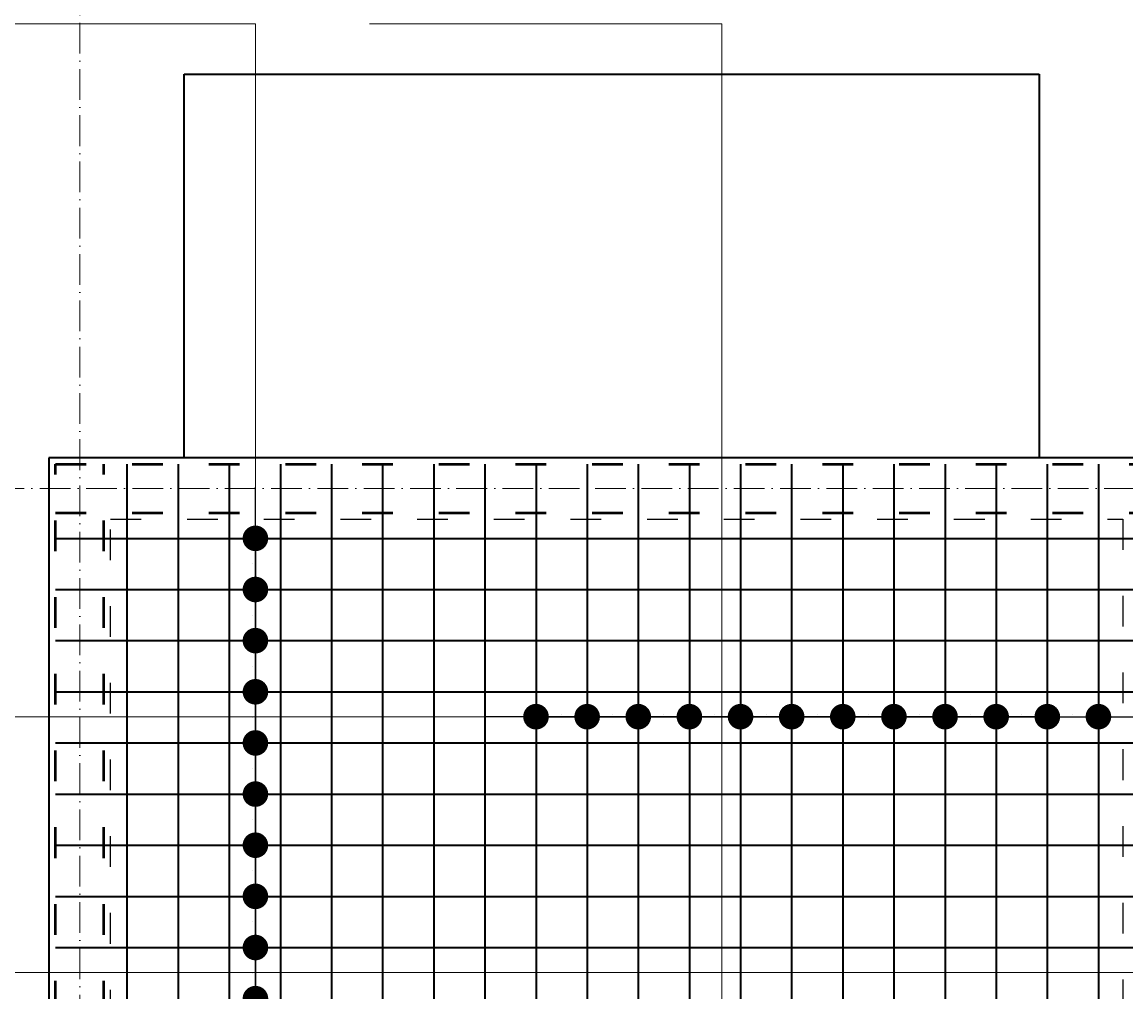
# Model space of a CAD drawing. Header units: millimetres. Extents: x 295948 to 312016, y 6878 to 18016.
# Tile 184 of 252: x 306628 to 307060, y 15082 to 15462. Entities that reach past the tile are written whole.
import ezdxf

# ---------------------------------------------------------------- set-up
doc = ezdxf.new("R2010")
doc.units = ezdxf.units.MM
doc.linetypes.add('ACAD_ISO03W100', pattern=[30, 12, -18])
doc.linetypes.add('ACAD_ISO10W100', pattern=[18, 12, -3, 0, -3])
for name, color, linetype, lineweight in [('konstrukcja', 3, 'Continuous', 35), ('konstrukcja wymiary', 1, 'Continuous', 13), ('osie', 5, 'ACAD_ISO10W100', 13), ('zbrojenie', 4, 'Continuous', 50), ('zbrojenie płyty', 141, 'Continuous', 35)]:
    doc.layers.add(name, color=color, linetype=linetype, lineweight=lineweight)
doc.layers.add('przerywane', color=6, linetype='ACAD_ISO03W100')
doc.styles.add('KONSTRUKCJA', font='romand.shx', dxfattribs={"oblique": 10})
doc.styles.get("Standard").update_dxf_attribs({"font": 'romand.shx', "oblique": 10})
doc.dimstyles.new('150', dxfattribs={"dimtxt": 10, "dimasz": 7, "dimexe": 1.25, "dimexo": 0.625, "dimgap": 3, "dimtad": 1, "dimdec": 0, "dimrnd": 0.5, "dimtxsty": 'KONSTRUKCJA', "dimblk": 'ARCHTICK', "dimcen": 2.5, "dimadec": 0, "dimazin": 0, "dimtfac": 1, "dimtdec": 0, "dimtix": 1, "dimtmove": 0, "dimatfit": 3, "dimfxl": 4, "dimfxlon": 1, "dimarcsym": 0})
doc.dimstyles.new('kropki', dxfattribs={"dimtxt": 0.001, "dimasz": 10, "dimexe": 1.25, "dimexo": 0.625, "dimgap": 1, "dimtad": 1, "dimtxsty": 'Standard', "dimblk": 'DOT', "dimcen": 2.5, "dimadec": 0, "dimazin": 0, "dimtfac": 1, "dimtmove": 0, "dimatfit": 3, "dimfxl": 1, "dimfxlon": 1, "dimarcsym": 0})

# ---------------------------------------------------------------- blocks, each defined once
blk = doc.blocks.new('_ArchTick')
at = {"color": 0, "linetype": 'ByBlock', "lineweight": 13, "const_width": 0.15}
blk.add_lwpolyline([(-0.5, -0.5), (0.5, 0.5)], dxfattribs=at)
blk = doc.blocks.new('*D889')
at = {"layer": 'Defpoints', "color": 0, "transparency": 16777216}
for p in [(306638.44, 15279.22), (306518.44, 14699.22), (306638.44, 14699.22)]:
    blk.add_point(p, dxfattribs=at)
at = {"layer": 'konstrukcja wymiary', "color": 0, "lineweight": -2, "transparency": 16777216}
for p, q in [((306522.44, 15279.22), (306517.19, 15279.22)), ((306518.44, 15279.22), (306518.44, 14699.22)), ((306522.44, 14699.22), (306517.19, 14699.22))]:
    blk.add_line(p, q, dxfattribs=at)
at = {"layer": 'konstrukcja wymiary', "color": 0, "lineweight": -2, "transparency": 16777216, "xscale": 7, "yscale": 7, "zscale": 7}
for p, rotation in [((306518.44, 15279.22), 90), ((306518.44, 14699.22), 270)]:
    blk.add_blockref('_ArchTick', p, dxfattribs=dict(at, rotation=rotation))
at = {"layer": 'konstrukcja wymiary', "color": 0, "transparency": 16777216, "insert": (306510.44, 14989.22), "char_height": 10, "attachment_point": 5, "rotation": 90, "style": 'KONSTRUKCJA'}
blk.add_mtext('580', dxfattribs=at)
blk = doc.blocks.new('*D892')
at = {"layer": 'Defpoints', "color": 0, "transparency": 16777216}
for p in [(306488.44, 15291.22), (306638.44, 15291.22), (306638.44, 14052.22)]:
    blk.add_point(p, dxfattribs=at)
at = {"layer": 'konstrukcja wymiary', "color": 0, "lineweight": -2, "transparency": 16777216}
for p, q in [((306492.44, 15291.22), (306487.19, 15291.22)), ((306488.44, 14052.22), (306488.44, 15291.22)), ((306492.44, 14052.22), (306487.19, 14052.22))]:
    blk.add_line(p, q, dxfattribs=at)
at = {"layer": 'konstrukcja wymiary', "color": 0, "lineweight": -2, "transparency": 16777216, "xscale": 7, "yscale": 7, "zscale": 7}
for p, rotation in [((306488.44, 15291.22), 90), ((306488.44, 14052.22), 270)]:
    blk.add_blockref('_ArchTick', p, dxfattribs=dict(at, rotation=rotation))
at = {"layer": 'konstrukcja wymiary', "color": 0, "transparency": 16777216, "insert": (306480.44, 14671.72), "char_height": 10, "attachment_point": 5, "rotation": 90, "style": 'KONSTRUKCJA'}
blk.add_mtext('1239', dxfattribs=at)
blk = doc.blocks.new('*D893')
at = {"layer": 'Defpoints', "color": 0, "transparency": 16777216}
for p in [(306662.44, 15501.22), (306638.44, 15291.22), (306662.44, 14353.22)]:
    blk.add_point(p, dxfattribs=at)
at = {"layer": 'konstrukcja wymiary', "color": 0, "lineweight": -2, "transparency": 16777216}
for p, q in [((306638.44, 15497.22), (306638.44, 15502.47)), ((306638.44, 15501.22), (306662.44, 15501.22)), ((306662.44, 15497.22), (306662.44, 15502.47))]:
    blk.add_line(p, q, dxfattribs=at)
at = {"layer": 'konstrukcja wymiary', "color": 0, "lineweight": -2, "transparency": 16777216, "xscale": 7, "yscale": 7, "zscale": 7, "rotation": 180}
blk.add_blockref('_ArchTick', (306638.44, 15501.22), dxfattribs=at)
at = {"layer": 'konstrukcja wymiary', "color": 0, "lineweight": -2, "transparency": 16777216, "xscale": 7, "yscale": 7, "zscale": 7}
blk.add_blockref('_ArchTick', (306662.44, 15501.22), dxfattribs=at)
at = {"layer": 'konstrukcja wymiary', "color": 0, "transparency": 16777216, "insert": (306650.44, 15509.22), "char_height": 10, "attachment_point": 5, "style": 'KONSTRUKCJA'}
blk.add_mtext('24', dxfattribs=at)
blk = doc.blocks.new('*D894')
at = {"layer": 'Defpoints', "color": 0, "transparency": 16777216}
for p in [(306826.44, 15501.22), (306826.44, 14393.22), (306662.44, 14353.22)]:
    blk.add_point(p, dxfattribs=at)
at = {"layer": 'konstrukcja wymiary', "color": 0, "lineweight": -2, "transparency": 16777216}
for p, q in [((306662.44, 15497.22), (306662.44, 15502.47)), ((306662.44, 15501.22), (306826.44, 15501.22)), ((306826.44, 15497.22), (306826.44, 15502.47))]:
    blk.add_line(p, q, dxfattribs=at)
at = {"layer": 'konstrukcja wymiary', "color": 0, "lineweight": -2, "transparency": 16777216, "xscale": 7, "yscale": 7, "zscale": 7, "rotation": 180}
blk.add_blockref('_ArchTick', (306662.44, 15501.22), dxfattribs=at)
at = {"layer": 'konstrukcja wymiary', "color": 0, "lineweight": -2, "transparency": 16777216, "xscale": 7, "yscale": 7, "zscale": 7}
blk.add_blockref('_ArchTick', (306826.44, 15501.22), dxfattribs=at)
at = {"layer": 'konstrukcja wymiary', "color": 0, "transparency": 16777216, "insert": (306744.44, 15509.22), "char_height": 10, "attachment_point": 5, "style": 'KONSTRUKCJA'}
blk.add_mtext('164', dxfattribs=at)
blk = doc.blocks.new('*D895')
at = {"layer": 'Defpoints', "color": 0, "transparency": 16777216}
for p in [(307282.44, 15501.22), (307282.44, 14520.22), (306826.44, 14393.22)]:
    blk.add_point(p, dxfattribs=at)
at = {"layer": 'konstrukcja wymiary', "color": 0, "lineweight": -2, "transparency": 16777216}
for p, q in [((306826.44, 15497.22), (306826.44, 15502.47)), ((306826.44, 15501.22), (307282.44, 15501.22)), ((307282.44, 15497.22), (307282.44, 15502.47))]:
    blk.add_line(p, q, dxfattribs=at)
at = {"layer": 'konstrukcja wymiary', "color": 0, "lineweight": -2, "transparency": 16777216, "xscale": 7, "yscale": 7, "zscale": 7, "rotation": 180}
blk.add_blockref('_ArchTick', (306826.44, 15501.22), dxfattribs=at)
at = {"layer": 'konstrukcja wymiary', "color": 0, "lineweight": -2, "transparency": 16777216, "xscale": 7, "yscale": 7, "zscale": 7}
blk.add_blockref('_ArchTick', (307282.44, 15501.22), dxfattribs=at)
at = {"layer": 'konstrukcja wymiary', "color": 0, "transparency": 16777216, "insert": (307054.44, 15509.22), "char_height": 10, "attachment_point": 5, "style": 'KONSTRUKCJA'}
blk.add_mtext('456', dxfattribs=at)
blk = doc.blocks.new('*D881')
at = {"layer": 'Defpoints', "color": 0, "transparency": 16777216}
for p in [(306650.44, 15531.22), (306650.44, 15291.22), (307070.44, 15291.22)]:
    blk.add_point(p, dxfattribs=at)
at = {"layer": 'konstrukcja wymiary', "color": 0, "lineweight": -2, "transparency": 16777216}
for p, q in [((306650.44, 15527.22), (306650.44, 15532.47)), ((307070.44, 15531.22), (306650.44, 15531.22)), ((307070.44, 15527.22), (307070.44, 15532.47))]:
    blk.add_line(p, q, dxfattribs=at)
at = {"layer": 'konstrukcja wymiary', "color": 0, "lineweight": -2, "transparency": 16777216, "xscale": 7, "yscale": 7, "zscale": 7, "rotation": 180}
blk.add_blockref('_ArchTick', (306650.44, 15531.22), dxfattribs=at)
at = {"layer": 'konstrukcja wymiary', "color": 0, "lineweight": -2, "transparency": 16777216, "xscale": 7, "yscale": 7, "zscale": 7}
blk.add_blockref('_ArchTick', (307070.44, 15531.22), dxfattribs=at)
at = {"layer": 'konstrukcja wymiary', "color": 0, "transparency": 16777216, "insert": (306860.44, 15539.22), "char_height": 10, "attachment_point": 5, "style": 'KONSTRUKCJA'}
blk.add_mtext('420', dxfattribs=at)
blk = doc.blocks.new('*D882')
at = {"layer": 'Defpoints', "color": 0, "transparency": 16777216}
for p in [(308422.44, 15561.22), (306638.44, 15291.22), (308422.44, 15291.22)]:
    blk.add_point(p, dxfattribs=at)
at = {"layer": 'konstrukcja wymiary', "color": 0, "lineweight": -2, "transparency": 16777216}
for p, q in [((306638.44, 15557.22), (306638.44, 15562.47)), ((308422.44, 15557.22), (308422.44, 15562.47)), ((306638.44, 15561.22), (308422.44, 15561.22))]:
    blk.add_line(p, q, dxfattribs=at)
at = {"layer": 'konstrukcja wymiary', "color": 0, "lineweight": -2, "transparency": 16777216, "xscale": 7, "yscale": 7, "zscale": 7, "rotation": 180}
blk.add_blockref('_ArchTick', (306638.44, 15561.22), dxfattribs=at)
at = {"layer": 'konstrukcja wymiary', "color": 0, "lineweight": -2, "transparency": 16777216, "xscale": 7, "yscale": 7, "zscale": 7}
blk.add_blockref('_ArchTick', (308422.44, 15561.22), dxfattribs=at)
at = {"layer": 'konstrukcja wymiary', "color": 0, "transparency": 16777216, "insert": (307530.44, 15569.22), "char_height": 10, "attachment_point": 5, "style": 'KONSTRUKCJA'}
blk.add_mtext('1784', dxfattribs=at)
blk = doc.blocks.new('_Dot')
at = {"color": 0, "linetype": 'ByBlock', "lineweight": -2}
blk.add_line((-0.5, 0), (-1, 0), dxfattribs=at)
at = {"color": 0, "linetype": 'ByBlock', "const_width": 0.5}
blk.add_lwpolyline([(-0.25, 0, 1), (0.25, 0, 1)], format="xyb", close=True, dxfattribs=at)
blk = doc.blocks.new('*D935')
at = {"layer": 'Defpoints', "color": 0, "transparency": 16777216}
for p in [(306708.94, 15259.72), (306708.94, 15239.72), (306719.19, 15239.72)]:
    blk.add_point(p, dxfattribs=at)
at = {"layer": 'konstrukcja wymiary', "color": 0, "lineweight": -2, "transparency": 16777216}
for p, q in [((306719.19, 15269.72), (306719.19, 15279.72)), ((306718.19, 15259.72), (306720.44, 15259.72)), ((306719.19, 15259.72), (306719.19, 15239.72)), ((306718.19, 15239.72), (306720.44, 15239.72)), ((306719.19, 15229.72), (306719.19, 15219.72))]:
    blk.add_line(p, q, dxfattribs=at)
at = {"layer": 'konstrukcja wymiary', "color": 0, "lineweight": -2, "transparency": 16777216, "xscale": 10, "yscale": 10, "zscale": 10}
for p, rotation in [((306719.19, 15259.72), 270), ((306719.19, 15239.72), 90)]:
    blk.add_blockref('_Dot', p, dxfattribs=dict(at, rotation=rotation))
at = {"layer": 'konstrukcja wymiary', "color": 0, "transparency": 16777216, "insert": (306718.19, 15249.72), "char_height": 0.001, "attachment_point": 5, "rotation": 90}
blk.add_mtext('20', dxfattribs=at)
blk = doc.blocks.new('*D956')
at = {"layer": 'Defpoints', "color": 0, "transparency": 16777216}
for p in [(306708.94, 15239.72), (306708.94, 15219.72), (306719.19, 15219.72)]:
    blk.add_point(p, dxfattribs=at)
at = {"layer": 'konstrukcja wymiary', "color": 0, "lineweight": -2, "transparency": 16777216}
for p, q in [((306719.19, 15249.72), (306719.19, 15259.72)), ((306718.19, 15239.72), (306720.44, 15239.72)), ((306719.19, 15239.72), (306719.19, 15219.72)), ((306718.19, 15219.72), (306720.44, 15219.72)), ((306719.19, 15209.72), (306719.19, 15199.72))]:
    blk.add_line(p, q, dxfattribs=at)
at = {"layer": 'konstrukcja wymiary', "color": 0, "lineweight": -2, "transparency": 16777216, "xscale": 10, "yscale": 10, "zscale": 10}
for p, rotation in [((306719.19, 15239.72), 270), ((306719.19, 15219.72), 90)]:
    blk.add_blockref('_Dot', p, dxfattribs=dict(at, rotation=rotation))
at = {"layer": 'konstrukcja wymiary', "color": 0, "transparency": 16777216, "insert": (306718.19, 15229.72), "char_height": 0.001, "attachment_point": 5, "rotation": 90}
blk.add_mtext('20', dxfattribs=at)
blk = doc.blocks.new('*D957')
at = {"layer": 'Defpoints', "color": 0, "transparency": 16777216}
for p in [(306708.94, 15219.72), (306708.94, 15199.72), (306719.19, 15199.72)]:
    blk.add_point(p, dxfattribs=at)
at = {"layer": 'konstrukcja wymiary', "color": 0, "lineweight": -2, "transparency": 16777216}
for p, q in [((306719.19, 15229.72), (306719.19, 15239.72)), ((306718.19, 15219.72), (306720.44, 15219.72)), ((306719.19, 15219.72), (306719.19, 15199.72)), ((306718.19, 15199.72), (306720.44, 15199.72)), ((306719.19, 15189.72), (306719.19, 15179.72))]:
    blk.add_line(p, q, dxfattribs=at)
at = {"layer": 'konstrukcja wymiary', "color": 0, "lineweight": -2, "transparency": 16777216, "xscale": 10, "yscale": 10, "zscale": 10}
for p, rotation in [((306719.19, 15219.72), 270), ((306719.19, 15199.72), 90)]:
    blk.add_blockref('_Dot', p, dxfattribs=dict(at, rotation=rotation))
at = {"layer": 'konstrukcja wymiary', "color": 0, "transparency": 16777216, "insert": (306718.19, 15209.72), "char_height": 0.001, "attachment_point": 5, "rotation": 90}
blk.add_mtext('20', dxfattribs=at)
blk = doc.blocks.new('*D958')
at = {"layer": 'Defpoints', "color": 0, "transparency": 16777216}
for p in [(306708.94, 15199.72), (306708.94, 15179.72), (306719.19, 15179.72)]:
    blk.add_point(p, dxfattribs=at)
at = {"layer": 'konstrukcja wymiary', "color": 0, "lineweight": -2, "transparency": 16777216}
for p, q in [((306719.19, 15209.72), (306719.19, 15219.72)), ((306718.19, 15199.72), (306720.44, 15199.72)), ((306719.19, 15199.72), (306719.19, 15179.72)), ((306718.19, 15179.72), (306720.44, 15179.72)), ((306719.19, 15169.72), (306719.19, 15159.72))]:
    blk.add_line(p, q, dxfattribs=at)
at = {"layer": 'konstrukcja wymiary', "color": 0, "lineweight": -2, "transparency": 16777216, "xscale": 10, "yscale": 10, "zscale": 10}
for p, rotation in [((306719.19, 15199.72), 270), ((306719.19, 15179.72), 90)]:
    blk.add_blockref('_Dot', p, dxfattribs=dict(at, rotation=rotation))
at = {"layer": 'konstrukcja wymiary', "color": 0, "transparency": 16777216, "insert": (306718.19, 15189.72), "char_height": 0.001, "attachment_point": 5, "rotation": 90}
blk.add_mtext('20', dxfattribs=at)
blk = doc.blocks.new('*D959')
at = {"layer": 'Defpoints', "color": 0, "transparency": 16777216}
for p in [(306708.94, 15179.72), (306708.94, 15159.72), (306719.19, 15159.72)]:
    blk.add_point(p, dxfattribs=at)
at = {"layer": 'konstrukcja wymiary', "color": 0, "lineweight": -2, "transparency": 16777216}
for p, q in [((306719.19, 15189.72), (306719.19, 15199.72)), ((306718.19, 15179.72), (306720.44, 15179.72)), ((306719.19, 15179.72), (306719.19, 15159.72)), ((306718.19, 15159.72), (306720.44, 15159.72)), ((306719.19, 15149.72), (306719.19, 15139.72))]:
    blk.add_line(p, q, dxfattribs=at)
at = {"layer": 'konstrukcja wymiary', "color": 0, "lineweight": -2, "transparency": 16777216, "xscale": 10, "yscale": 10, "zscale": 10}
for p, rotation in [((306719.19, 15179.72), 270), ((306719.19, 15159.72), 90)]:
    blk.add_blockref('_Dot', p, dxfattribs=dict(at, rotation=rotation))
at = {"layer": 'konstrukcja wymiary', "color": 0, "transparency": 16777216, "insert": (306718.19, 15169.72), "char_height": 0.001, "attachment_point": 5, "rotation": 90}
blk.add_mtext('20', dxfattribs=at)
blk = doc.blocks.new('*D960')
at = {"layer": 'Defpoints', "color": 0, "transparency": 16777216}
for p in [(306708.94, 15159.72), (306708.94, 15139.72), (306719.19, 15139.72)]:
    blk.add_point(p, dxfattribs=at)
at = {"layer": 'konstrukcja wymiary', "color": 0, "lineweight": -2, "transparency": 16777216}
for p, q in [((306719.19, 15169.72), (306719.19, 15179.72)), ((306718.19, 15159.72), (306720.44, 15159.72)), ((306719.19, 15159.72), (306719.19, 15139.72)), ((306718.19, 15139.72), (306720.44, 15139.72)), ((306719.19, 15129.72), (306719.19, 15119.72))]:
    blk.add_line(p, q, dxfattribs=at)
at = {"layer": 'konstrukcja wymiary', "color": 0, "lineweight": -2, "transparency": 16777216, "xscale": 10, "yscale": 10, "zscale": 10}
for p, rotation in [((306719.19, 15159.72), 270), ((306719.19, 15139.72), 90)]:
    blk.add_blockref('_Dot', p, dxfattribs=dict(at, rotation=rotation))
at = {"layer": 'konstrukcja wymiary', "color": 0, "transparency": 16777216, "insert": (306718.19, 15149.72), "char_height": 0.001, "attachment_point": 5, "rotation": 90}
blk.add_mtext('20', dxfattribs=at)
blk = doc.blocks.new('*D936')
at = {"layer": 'Defpoints', "color": 0, "transparency": 16777216}
for p in [(306708.94, 15139.72), (306708.94, 15119.72), (306719.19, 15119.72)]:
    blk.add_point(p, dxfattribs=at)
at = {"layer": 'konstrukcja wymiary', "color": 0, "lineweight": -2, "transparency": 16777216}
for p, q in [((306719.19, 15149.72), (306719.19, 15159.72)), ((306718.19, 15139.72), (306720.44, 15139.72)), ((306719.19, 15139.72), (306719.19, 15119.72)), ((306718.19, 15119.72), (306720.44, 15119.72)), ((306719.19, 15109.72), (306719.19, 15099.72))]:
    blk.add_line(p, q, dxfattribs=at)
at = {"layer": 'konstrukcja wymiary', "color": 0, "lineweight": -2, "transparency": 16777216, "xscale": 10, "yscale": 10, "zscale": 10}
for p, rotation in [((306719.19, 15139.72), 270), ((306719.19, 15119.72), 90)]:
    blk.add_blockref('_Dot', p, dxfattribs=dict(at, rotation=rotation))
at = {"layer": 'konstrukcja wymiary', "color": 0, "transparency": 16777216, "insert": (306718.19, 15129.72), "char_height": 0.001, "attachment_point": 5, "rotation": 90}
blk.add_mtext('20', dxfattribs=at)
blk = doc.blocks.new('*D937')
at = {"layer": 'Defpoints', "color": 0, "transparency": 16777216}
for p in [(306708.94, 15119.72), (306708.94, 15099.72), (306719.19, 15099.72)]:
    blk.add_point(p, dxfattribs=at)
at = {"layer": 'konstrukcja wymiary', "color": 0, "lineweight": -2, "transparency": 16777216}
for p, q in [((306719.19, 15129.72), (306719.19, 15139.72)), ((306718.19, 15119.72), (306720.44, 15119.72)), ((306719.19, 15119.72), (306719.19, 15099.72)), ((306718.19, 15099.72), (306720.44, 15099.72)), ((306719.19, 15089.72), (306719.19, 15079.72))]:
    blk.add_line(p, q, dxfattribs=at)
at = {"layer": 'konstrukcja wymiary', "color": 0, "lineweight": -2, "transparency": 16777216, "xscale": 10, "yscale": 10, "zscale": 10}
for p, rotation in [((306719.19, 15119.72), 270), ((306719.19, 15099.72), 90)]:
    blk.add_blockref('_Dot', p, dxfattribs=dict(at, rotation=rotation))
at = {"layer": 'konstrukcja wymiary', "color": 0, "transparency": 16777216, "insert": (306718.19, 15109.72), "char_height": 0.001, "attachment_point": 5, "rotation": 90}
blk.add_mtext('20', dxfattribs=at)
blk = doc.blocks.new('*D938')
at = {"layer": 'Defpoints', "color": 0, "transparency": 16777216}
for p in [(306708.94, 15099.72), (306708.94, 15079.72), (306719.19, 15079.72)]:
    blk.add_point(p, dxfattribs=at)
at = {"layer": 'konstrukcja wymiary', "color": 0, "lineweight": -2, "transparency": 16777216}
for p, q in [((306719.19, 15109.72), (306719.19, 15119.72)), ((306718.19, 15099.72), (306720.44, 15099.72)), ((306719.19, 15099.72), (306719.19, 15079.72)), ((306718.19, 15079.72), (306720.44, 15079.72)), ((306719.19, 15069.72), (306719.19, 15059.72))]:
    blk.add_line(p, q, dxfattribs=at)
at = {"layer": 'konstrukcja wymiary', "color": 0, "lineweight": -2, "transparency": 16777216, "xscale": 10, "yscale": 10, "zscale": 10}
for p, rotation in [((306719.19, 15099.72), 270), ((306719.19, 15079.72), 90)]:
    blk.add_blockref('_Dot', p, dxfattribs=dict(at, rotation=rotation))
at = {"layer": 'konstrukcja wymiary', "color": 0, "transparency": 16777216, "insert": (306718.19, 15089.72), "char_height": 0.001, "attachment_point": 5, "rotation": 90}
blk.add_mtext('20', dxfattribs=at)
blk = doc.blocks.new('*D939')
at = {"layer": 'Defpoints', "color": 0, "transparency": 16777216}
for p in [(306708.94, 15079.72), (306708.94, 15059.72), (306719.19, 15059.72)]:
    blk.add_point(p, dxfattribs=at)
at = {"layer": 'konstrukcja wymiary', "color": 0, "lineweight": -2, "transparency": 16777216}
for p, q in [((306719.19, 15089.72), (306719.19, 15099.72)), ((306718.19, 15079.72), (306720.44, 15079.72)), ((306719.19, 15079.72), (306719.19, 15059.72)), ((306718.19, 15059.72), (306720.44, 15059.72)), ((306719.19, 15049.72), (306719.19, 15039.72))]:
    blk.add_line(p, q, dxfattribs=at)
at = {"layer": 'konstrukcja wymiary', "color": 0, "lineweight": -2, "transparency": 16777216, "xscale": 10, "yscale": 10, "zscale": 10}
for p, rotation in [((306719.19, 15079.72), 270), ((306719.19, 15059.72), 90)]:
    blk.add_blockref('_Dot', p, dxfattribs=dict(at, rotation=rotation))
at = {"layer": 'konstrukcja wymiary', "color": 0, "transparency": 16777216, "insert": (306718.19, 15069.72), "char_height": 0.001, "attachment_point": 5, "rotation": 90}
blk.add_mtext('20', dxfattribs=at)
blk = doc.blocks.new('*D1042')
at = {"layer": 'Defpoints', "color": 0, "transparency": 16777216}
for p in [(306828.94, 15199.72), (306848.94, 15199.72), (306848.94, 15189.99)]:
    blk.add_point(p, dxfattribs=at)
at = {"layer": 'konstrukcja wymiary', "color": 0, "lineweight": -2, "transparency": 16777216}
for p, q in [((306818.94, 15189.99), (306808.94, 15189.99)), ((306828.94, 15190.99), (306828.94, 15188.74)), ((306828.94, 15189.99), (306848.94, 15189.99)), ((306848.94, 15190.99), (306848.94, 15188.74)), ((306858.94, 15189.99), (306868.94, 15189.99))]:
    blk.add_line(p, q, dxfattribs=at)
at = {"layer": 'konstrukcja wymiary', "color": 0, "lineweight": -2, "transparency": 16777216, "xscale": 10, "yscale": 10, "zscale": 10}
blk.add_blockref('_Dot', (306828.94, 15189.99), dxfattribs=at)
at = {"layer": 'konstrukcja wymiary', "color": 0, "lineweight": -2, "transparency": 16777216, "xscale": 10, "yscale": 10, "zscale": 10, "rotation": 180}
blk.add_blockref('_Dot', (306848.94, 15189.99), dxfattribs=at)
at = {"layer": 'konstrukcja wymiary', "color": 0, "transparency": 16777216, "insert": (306838.94, 15190.99), "char_height": 0.001, "attachment_point": 5}
blk.add_mtext('20', dxfattribs=at)
blk = doc.blocks.new('*D1043')
at = {"layer": 'Defpoints', "color": 0, "transparency": 16777216}
for p in [(306848.94, 15199.72), (306868.94, 15199.72), (306868.94, 15189.99)]:
    blk.add_point(p, dxfattribs=at)
at = {"layer": 'konstrukcja wymiary', "color": 0, "lineweight": -2, "transparency": 16777216}
for p, q in [((306838.94, 15189.99), (306828.94, 15189.99)), ((306848.94, 15190.99), (306848.94, 15188.74)), ((306848.94, 15189.99), (306868.94, 15189.99)), ((306868.94, 15190.99), (306868.94, 15188.74)), ((306878.94, 15189.99), (306888.94, 15189.99))]:
    blk.add_line(p, q, dxfattribs=at)
at = {"layer": 'konstrukcja wymiary', "color": 0, "lineweight": -2, "transparency": 16777216, "xscale": 10, "yscale": 10, "zscale": 10}
blk.add_blockref('_Dot', (306848.94, 15189.99), dxfattribs=at)
at = {"layer": 'konstrukcja wymiary', "color": 0, "lineweight": -2, "transparency": 16777216, "xscale": 10, "yscale": 10, "zscale": 10, "rotation": 180}
blk.add_blockref('_Dot', (306868.94, 15189.99), dxfattribs=at)
at = {"layer": 'konstrukcja wymiary', "color": 0, "transparency": 16777216, "insert": (306858.94, 15190.99), "char_height": 0.001, "attachment_point": 5}
blk.add_mtext('20', dxfattribs=at)
blk = doc.blocks.new('*D1044')
at = {"layer": 'Defpoints', "color": 0, "transparency": 16777216}
for p in [(306868.94, 15199.72), (306888.94, 15199.72), (306888.94, 15189.99)]:
    blk.add_point(p, dxfattribs=at)
at = {"layer": 'konstrukcja wymiary', "color": 0, "lineweight": -2, "transparency": 16777216}
for p, q in [((306858.94, 15189.99), (306848.94, 15189.99)), ((306868.94, 15190.99), (306868.94, 15188.74)), ((306868.94, 15189.99), (306888.94, 15189.99)), ((306888.94, 15190.99), (306888.94, 15188.74)), ((306898.94, 15189.99), (306908.94, 15189.99))]:
    blk.add_line(p, q, dxfattribs=at)
at = {"layer": 'konstrukcja wymiary', "color": 0, "lineweight": -2, "transparency": 16777216, "xscale": 10, "yscale": 10, "zscale": 10}
blk.add_blockref('_Dot', (306868.94, 15189.99), dxfattribs=at)
at = {"layer": 'konstrukcja wymiary', "color": 0, "lineweight": -2, "transparency": 16777216, "xscale": 10, "yscale": 10, "zscale": 10, "rotation": 180}
blk.add_blockref('_Dot', (306888.94, 15189.99), dxfattribs=at)
at = {"layer": 'konstrukcja wymiary', "color": 0, "transparency": 16777216, "insert": (306878.94, 15190.99), "char_height": 0.001, "attachment_point": 5}
blk.add_mtext('20', dxfattribs=at)
blk = doc.blocks.new('*D1045')
at = {"layer": 'Defpoints', "color": 0, "transparency": 16777216}
for p in [(306888.94, 15199.72), (306908.94, 15199.72), (306908.94, 15189.99)]:
    blk.add_point(p, dxfattribs=at)
at = {"layer": 'konstrukcja wymiary', "color": 0, "lineweight": -2, "transparency": 16777216}
for p, q in [((306878.94, 15189.99), (306868.94, 15189.99)), ((306888.94, 15190.99), (306888.94, 15188.74)), ((306888.94, 15189.99), (306908.94, 15189.99)), ((306908.94, 15190.99), (306908.94, 15188.74)), ((306918.94, 15189.99), (306928.94, 15189.99))]:
    blk.add_line(p, q, dxfattribs=at)
at = {"layer": 'konstrukcja wymiary', "color": 0, "lineweight": -2, "transparency": 16777216, "xscale": 10, "yscale": 10, "zscale": 10}
blk.add_blockref('_Dot', (306888.94, 15189.99), dxfattribs=at)
at = {"layer": 'konstrukcja wymiary', "color": 0, "lineweight": -2, "transparency": 16777216, "xscale": 10, "yscale": 10, "zscale": 10, "rotation": 180}
blk.add_blockref('_Dot', (306908.94, 15189.99), dxfattribs=at)
at = {"layer": 'konstrukcja wymiary', "color": 0, "transparency": 16777216, "insert": (306898.94, 15190.99), "char_height": 0.001, "attachment_point": 5}
blk.add_mtext('20', dxfattribs=at)
blk = doc.blocks.new('*D1046')
at = {"layer": 'Defpoints', "color": 0, "transparency": 16777216}
for p in [(306908.94, 15199.72), (306928.94, 15199.72), (306928.94, 15189.99)]:
    blk.add_point(p, dxfattribs=at)
at = {"layer": 'konstrukcja wymiary', "color": 0, "lineweight": -2, "transparency": 16777216}
for p, q in [((306898.94, 15189.99), (306888.94, 15189.99)), ((306908.94, 15190.99), (306908.94, 15188.74)), ((306908.94, 15189.99), (306928.94, 15189.99)), ((306928.94, 15190.99), (306928.94, 15188.74)), ((306938.94, 15189.99), (306948.94, 15189.99))]:
    blk.add_line(p, q, dxfattribs=at)
at = {"layer": 'konstrukcja wymiary', "color": 0, "lineweight": -2, "transparency": 16777216, "xscale": 10, "yscale": 10, "zscale": 10}
blk.add_blockref('_Dot', (306908.94, 15189.99), dxfattribs=at)
at = {"layer": 'konstrukcja wymiary', "color": 0, "lineweight": -2, "transparency": 16777216, "xscale": 10, "yscale": 10, "zscale": 10, "rotation": 180}
blk.add_blockref('_Dot', (306928.94, 15189.99), dxfattribs=at)
at = {"layer": 'konstrukcja wymiary', "color": 0, "transparency": 16777216, "insert": (306918.94, 15190.99), "char_height": 0.001, "attachment_point": 5}
blk.add_mtext('20', dxfattribs=at)
blk = doc.blocks.new('*D1056')
at = {"layer": 'Defpoints', "color": 0, "transparency": 16777216}
for p in [(306928.94, 15199.72), (306948.94, 15199.72), (306948.94, 15189.99)]:
    blk.add_point(p, dxfattribs=at)
at = {"layer": 'konstrukcja wymiary', "color": 0, "lineweight": -2, "transparency": 16777216}
for p, q in [((306918.94, 15189.99), (306908.94, 15189.99)), ((306928.94, 15190.99), (306928.94, 15188.74)), ((306928.94, 15189.99), (306948.94, 15189.99)), ((306948.94, 15190.99), (306948.94, 15188.74)), ((306958.94, 15189.99), (306968.94, 15189.99))]:
    blk.add_line(p, q, dxfattribs=at)
at = {"layer": 'konstrukcja wymiary', "color": 0, "lineweight": -2, "transparency": 16777216, "xscale": 10, "yscale": 10, "zscale": 10}
blk.add_blockref('_Dot', (306928.94, 15189.99), dxfattribs=at)
at = {"layer": 'konstrukcja wymiary', "color": 0, "lineweight": -2, "transparency": 16777216, "xscale": 10, "yscale": 10, "zscale": 10, "rotation": 180}
blk.add_blockref('_Dot', (306948.94, 15189.99), dxfattribs=at)
at = {"layer": 'konstrukcja wymiary', "color": 0, "transparency": 16777216, "insert": (306938.94, 15190.99), "char_height": 0.001, "attachment_point": 5}
blk.add_mtext('20', dxfattribs=at)
blk = doc.blocks.new('*D1057')
at = {"layer": 'Defpoints', "color": 0, "transparency": 16777216}
for p in [(306948.94, 15199.72), (306968.94, 15199.72), (306968.94, 15189.99)]:
    blk.add_point(p, dxfattribs=at)
at = {"layer": 'konstrukcja wymiary', "color": 0, "lineweight": -2, "transparency": 16777216}
for p, q in [((306938.94, 15189.99), (306928.94, 15189.99)), ((306948.94, 15190.99), (306948.94, 15188.74)), ((306948.94, 15189.99), (306968.94, 15189.99)), ((306968.94, 15190.99), (306968.94, 15188.74)), ((306978.94, 15189.99), (306988.94, 15189.99))]:
    blk.add_line(p, q, dxfattribs=at)
at = {"layer": 'konstrukcja wymiary', "color": 0, "lineweight": -2, "transparency": 16777216, "xscale": 10, "yscale": 10, "zscale": 10}
blk.add_blockref('_Dot', (306948.94, 15189.99), dxfattribs=at)
at = {"layer": 'konstrukcja wymiary', "color": 0, "lineweight": -2, "transparency": 16777216, "xscale": 10, "yscale": 10, "zscale": 10, "rotation": 180}
blk.add_blockref('_Dot', (306968.94, 15189.99), dxfattribs=at)
at = {"layer": 'konstrukcja wymiary', "color": 0, "transparency": 16777216, "insert": (306958.94, 15190.99), "char_height": 0.001, "attachment_point": 5}
blk.add_mtext('20', dxfattribs=at)
blk = doc.blocks.new('*D1058')
at = {"layer": 'Defpoints', "color": 0, "transparency": 16777216}
for p in [(306968.94, 15199.72), (306988.94, 15199.72), (306988.94, 15189.99)]:
    blk.add_point(p, dxfattribs=at)
at = {"layer": 'konstrukcja wymiary', "color": 0, "lineweight": -2, "transparency": 16777216}
for p, q in [((306958.94, 15189.99), (306948.94, 15189.99)), ((306968.94, 15190.99), (306968.94, 15188.74)), ((306968.94, 15189.99), (306988.94, 15189.99)), ((306988.94, 15190.99), (306988.94, 15188.74)), ((306998.94, 15189.99), (307008.94, 15189.99))]:
    blk.add_line(p, q, dxfattribs=at)
at = {"layer": 'konstrukcja wymiary', "color": 0, "lineweight": -2, "transparency": 16777216, "xscale": 10, "yscale": 10, "zscale": 10}
blk.add_blockref('_Dot', (306968.94, 15189.99), dxfattribs=at)
at = {"layer": 'konstrukcja wymiary', "color": 0, "lineweight": -2, "transparency": 16777216, "xscale": 10, "yscale": 10, "zscale": 10, "rotation": 180}
blk.add_blockref('_Dot', (306988.94, 15189.99), dxfattribs=at)
at = {"layer": 'konstrukcja wymiary', "color": 0, "transparency": 16777216, "insert": (306978.94, 15190.99), "char_height": 0.001, "attachment_point": 5}
blk.add_mtext('20', dxfattribs=at)
blk = doc.blocks.new('*D1059')
at = {"layer": 'Defpoints', "color": 0, "transparency": 16777216}
for p in [(306988.94, 15199.72), (307008.94, 15199.72), (307008.94, 15189.99)]:
    blk.add_point(p, dxfattribs=at)
at = {"layer": 'konstrukcja wymiary', "color": 0, "lineweight": -2, "transparency": 16777216}
for p, q in [((306978.94, 15189.99), (306968.94, 15189.99)), ((306988.94, 15190.99), (306988.94, 15188.74)), ((306988.94, 15189.99), (307008.94, 15189.99)), ((307008.94, 15190.99), (307008.94, 15188.74)), ((307018.94, 15189.99), (307028.94, 15189.99))]:
    blk.add_line(p, q, dxfattribs=at)
at = {"layer": 'konstrukcja wymiary', "color": 0, "lineweight": -2, "transparency": 16777216, "xscale": 10, "yscale": 10, "zscale": 10}
blk.add_blockref('_Dot', (306988.94, 15189.99), dxfattribs=at)
at = {"layer": 'konstrukcja wymiary', "color": 0, "lineweight": -2, "transparency": 16777216, "xscale": 10, "yscale": 10, "zscale": 10, "rotation": 180}
blk.add_blockref('_Dot', (307008.94, 15189.99), dxfattribs=at)
at = {"layer": 'konstrukcja wymiary', "color": 0, "transparency": 16777216, "insert": (306998.94, 15190.99), "char_height": 0.001, "attachment_point": 5}
blk.add_mtext('20', dxfattribs=at)
blk = doc.blocks.new('*D1060')
at = {"layer": 'Defpoints', "color": 0, "transparency": 16777216}
for p in [(307008.94, 15199.72), (307028.94, 15199.72), (307028.94, 15189.99)]:
    blk.add_point(p, dxfattribs=at)
at = {"layer": 'konstrukcja wymiary', "color": 0, "lineweight": -2, "transparency": 16777216}
for p, q in [((306998.94, 15189.99), (306988.94, 15189.99)), ((307008.94, 15190.99), (307008.94, 15188.74)), ((307008.94, 15189.99), (307028.94, 15189.99)), ((307028.94, 15190.99), (307028.94, 15188.74)), ((307038.94, 15189.99), (307048.94, 15189.99))]:
    blk.add_line(p, q, dxfattribs=at)
at = {"layer": 'konstrukcja wymiary', "color": 0, "lineweight": -2, "transparency": 16777216, "xscale": 10, "yscale": 10, "zscale": 10}
blk.add_blockref('_Dot', (307008.94, 15189.99), dxfattribs=at)
at = {"layer": 'konstrukcja wymiary', "color": 0, "lineweight": -2, "transparency": 16777216, "xscale": 10, "yscale": 10, "zscale": 10, "rotation": 180}
blk.add_blockref('_Dot', (307028.94, 15189.99), dxfattribs=at)
at = {"layer": 'konstrukcja wymiary', "color": 0, "transparency": 16777216, "insert": (307018.94, 15190.99), "char_height": 0.001, "attachment_point": 5}
blk.add_mtext('20', dxfattribs=at)
blk = doc.blocks.new('*D1031')
at = {"layer": 'Defpoints', "color": 0, "transparency": 16777216}
for p in [(307028.94, 15199.72), (307048.94, 15199.72), (307048.94, 15189.99)]:
    blk.add_point(p, dxfattribs=at)
at = {"layer": 'konstrukcja wymiary', "color": 0, "lineweight": -2, "transparency": 16777216}
for p, q in [((307018.94, 15189.99), (307008.94, 15189.99)), ((307028.94, 15190.99), (307028.94, 15188.74)), ((307028.94, 15189.99), (307048.94, 15189.99)), ((307048.94, 15190.99), (307048.94, 15188.74)), ((307058.94, 15189.99), (307068.94, 15189.99))]:
    blk.add_line(p, q, dxfattribs=at)
at = {"layer": 'konstrukcja wymiary', "color": 0, "lineweight": -2, "transparency": 16777216, "xscale": 10, "yscale": 10, "zscale": 10}
blk.add_blockref('_Dot', (307028.94, 15189.99), dxfattribs=at)
at = {"layer": 'konstrukcja wymiary', "color": 0, "lineweight": -2, "transparency": 16777216, "xscale": 10, "yscale": 10, "zscale": 10, "rotation": 180}
blk.add_blockref('_Dot', (307048.94, 15189.99), dxfattribs=at)
at = {"layer": 'konstrukcja wymiary', "color": 0, "transparency": 16777216, "insert": (307038.94, 15190.99), "char_height": 0.001, "attachment_point": 5}
blk.add_mtext('20', dxfattribs=at)
blk = doc.blocks.new('*D1032')
at = {"layer": 'Defpoints', "color": 0, "transparency": 16777216}
for p in [(307048.94, 15199.72), (307088.94, 15197.72), (307088.94, 15189.99)]:
    blk.add_point(p, dxfattribs=at)
at = {"layer": 'konstrukcja wymiary', "color": 0, "lineweight": -2, "transparency": 16777216}
for p, q in [((307048.94, 15190.99), (307048.94, 15188.74)), ((307058.94, 15189.99), (307078.94, 15189.99)), ((307088.94, 15190.99), (307088.94, 15188.74))]:
    blk.add_line(p, q, dxfattribs=at)
at = {"layer": 'konstrukcja wymiary', "color": 0, "lineweight": -2, "transparency": 16777216, "xscale": 10, "yscale": 10, "zscale": 10, "rotation": 180}
blk.add_blockref('_Dot', (307048.94, 15189.99), dxfattribs=at)
at = {"layer": 'konstrukcja wymiary', "color": 0, "lineweight": -2, "transparency": 16777216, "xscale": 10, "yscale": 10, "zscale": 10}
blk.add_blockref('_Dot', (307088.94, 15189.99), dxfattribs=at)
at = {"layer": 'konstrukcja wymiary', "color": 0, "transparency": 16777216, "insert": (307068.94, 15190.99), "char_height": 0.001, "attachment_point": 5}
blk.add_mtext('40', dxfattribs=at)
blk = doc.blocks.new('*D1736')
at = {"layer": 'Defpoints', "color": 0, "transparency": 16777216}
for p in [(306548.44, 15291.22), (306638.44, 15291.22), (307580.44, 15013.32)]:
    blk.add_point(p, dxfattribs=at)
at = {"layer": 'konstrukcja wymiary', "color": 0, "lineweight": -2, "transparency": 16777216}
for p, q in [((306552.44, 15291.22), (306547.19, 15291.22)), ((306548.44, 15013.32), (306548.44, 15291.22)), ((306552.44, 15013.32), (306547.19, 15013.32))]:
    blk.add_line(p, q, dxfattribs=at)
at = {"layer": 'konstrukcja wymiary', "color": 0, "lineweight": -2, "transparency": 16777216, "xscale": 7, "yscale": 7, "zscale": 7}
for p, rotation in [((306548.44, 15291.22), 90), ((306548.44, 15013.32), 270)]:
    blk.add_blockref('_ArchTick', p, dxfattribs=dict(at, rotation=rotation))
at = {"layer": 'konstrukcja wymiary', "color": 0, "transparency": 16777216, "insert": (306540.44, 15152.27), "char_height": 10, "attachment_point": 5, "rotation": 90, "style": 'KONSTRUKCJA'}
blk.add_mtext('278', dxfattribs=at)

msp = doc.modelspace()

# ---------------------------------------------------------------- linework, layer by layer
at = {"layer": 'konstrukcja'}
for p, q in [((306691.326, 15291.224), (306691.326, 15441.224)), ((306691.326, 15441.224), (307025.726, 15441.224)), ((307025.726, 15441.224), (307025.726, 15291.224)), ((308422.44, 15291.224), (306638.44, 15291.224)), ((306638.44, 15291.224), (306638.44, 14052.224))]:
    msp.add_line(p, q, dxfattribs=at)
at = {"layer": 'konstrukcja wymiary'}
for p, q in [((306719.193, 15460.963), (306608.297, 15460.963)), ((306719.193, 15269.724), (306719.193, 15460.963)), ((306901.661, 15460.963), (306763.871, 15460.963)), ((306901.661, 14666.224), (306901.661, 15460.963)), ((306878.94, 15189.991), (306558.396, 15189.991)), ((307298.94, 15089.991), (306558.396, 15089.991))]:
    msp.add_line(p, q, dxfattribs=at)
at = {"layer": 'osie'}
for p, q in [((306650.44, 15606.148), (306650.44, 13976.332)), ((306435.771, 15279.224), (308440.491, 15279.224))]:
    msp.add_line(p, q, dxfattribs=at)
at = {"layer": 'przerywane'}
for p, q in [((306662.44, 14711.224), (306662.44, 15267.224)), ((306662.44, 15267.224), (307058.44, 15267.224)), ((307058.44, 15267.224), (307058.44, 14711.224))]:
    msp.add_line(p, q, dxfattribs=at)
at = {"layer": 'zbrojenie', "linetype": 'ACAD_ISO03W100'}
for p, q in [((306640.94, 15288.724), (308419.94, 15288.724)), ((306640.94, 14054.724), (306640.94, 15288.724)), ((306659.94, 14054.724), (306659.94, 15288.724)), ((306640.94, 15269.724), (308419.94, 15269.724))]:
    msp.add_line(p, q, dxfattribs=at)
at = {"layer": 'zbrojenie płyty'}
for p, q in [((306668.94, 15288.724), (306668.94, 14395.724)), ((306688.94, 15288.724), (306688.94, 14395.724)), ((306708.94, 15288.724), (306708.94, 14395.724)), ((306728.94, 15288.724), (306728.94, 14395.724)), ((306748.94, 15288.724), (306748.94, 14395.724)), ((306768.94, 15288.724), (306768.94, 14395.724)), ((306788.94, 15288.724), (306788.94, 14395.724)), ((306808.94, 15288.724), (306808.94, 14395.724)), ((306828.94, 15288.724), (306828.94, 14689.724)), ((306848.94, 15288.724), (306848.94, 14689.724)), ((306868.94, 15288.724), (306868.94, 14689.724)), ((306888.94, 15288.724), (306888.94, 14689.724)), ((306908.94, 15288.724), (306908.94, 14689.724)), ((306928.94, 15288.724), (306928.94, 14689.724)), ((306948.94, 15288.724), (306948.94, 14689.724)), ((306968.94, 15288.724), (306968.94, 14689.724)), ((306988.94, 15288.724), (306988.94, 14689.724)), ((307008.94, 15288.724), (307008.94, 14689.724)), ((307028.94, 15288.724), (307028.94, 14689.724)), ((307048.94, 15288.724), (307048.94, 14689.724)), ((306640.94, 15259.724), (307079.94, 15259.724)), ((306640.94, 15239.724), (307079.94, 15239.724)), ((306640.94, 15219.724), (307079.94, 15219.724)), ((306640.94, 15199.724), (307079.94, 15199.724)), ((306640.94, 15179.724), (307079.94, 15179.724)), ((306640.94, 15159.724), (307079.94, 15159.724)), ((306640.94, 15139.724), (307079.94, 15139.724)), ((306640.94, 15119.724), (307079.94, 15119.724)), ((306640.94, 15099.724), (307079.94, 15099.724))]:
    msp.add_line(p, q, dxfattribs=at)

# ---------------------------------------------------------------- dimensions: what is measured, and where the dimension line sits
at = {"layer": 'konstrukcja wymiary'}
for base, p2, picture, middle in [((308422.44, 15561.224), (308422.44, 15291.224), '*D882', (307530.44, 15569.224)), ((306662.44, 15501.224), (306662.44, 14353.224), '*D893', (306650.44, 15509.224))]:
    dim = msp.add_linear_dim(base=base, p1=(306638.44, 15291.224), p2=p2, dimstyle='150', dxfattribs=at)
    dim.commit()
    dim.dimension.update_dxf_attribs({"geometry": picture, "text_midpoint": middle})
for base, p1, p2, dimstyle, picture, middle in [((306650.44, 15531.224), (307070.44, 15291.224), (306650.44, 15291.224), '150', '*D881', (306860.44, 15539.224)), ((306826.44, 15501.224), (306662.44, 14353.224), (306826.44, 14393.224), '150', '*D894', (306744.44, 15509.224)), ((307282.44, 15501.224), (306826.44, 14393.224), (307282.44, 14520.224), '150', '*D895', (307054.44, 15509.224)), ((306848.94, 15189.991), (306828.94, 15199.724), (306848.94, 15199.724), 'kropki', '*D1042', (306838.94, 15190.992)), ((306868.94, 15189.991), (306848.94, 15199.724), (306868.94, 15199.724), 'kropki', '*D1043', (306858.94, 15190.992)), ((306888.94, 15189.991), (306868.94, 15199.724), (306888.94, 15199.724), 'kropki', '*D1044', (306878.94, 15190.992)), ((306908.94, 15189.991), (306888.94, 15199.724), (306908.94, 15199.724), 'kropki', '*D1045', (306898.94, 15190.992)), ((306928.94, 15189.991), (306908.94, 15199.724), (306928.94, 15199.724), 'kropki', '*D1046', (306918.94, 15190.992)), ((306948.94, 15189.991), (306928.94, 15199.724), (306948.94, 15199.724), 'kropki', '*D1056', (306938.94, 15190.992)), ((306968.94, 15189.991), (306948.94, 15199.724), (306968.94, 15199.724), 'kropki', '*D1057', (306958.94, 15190.992)), ((306988.94, 15189.991), (306968.94, 15199.724), (306988.94, 15199.724), 'kropki', '*D1058', (306978.94, 15190.992)), ((307008.94, 15189.991), (306988.94, 15199.724), (307008.94, 15199.724), 'kropki', '*D1059', (306998.94, 15190.992)), ((307028.94, 15189.991), (307008.94, 15199.724), (307028.94, 15199.724), 'kropki', '*D1060', (307018.94, 15190.992)), ((307048.94, 15189.991), (307028.94, 15199.724), (307048.94, 15199.724), 'kropki', '*D1031', (307038.94, 15190.992)), ((307088.94, 15189.991), (307048.94, 15199.724), (307088.94, 15197.724), 'kropki', '*D1032', (307068.94, 15190.992))]:
    dim = msp.add_linear_dim(base=base, p1=p1, p2=p2, dimstyle=dimstyle, override={"dimtmove": 1}, dxfattribs=at)
    dim.commit()
    dim.dimension.update_dxf_attribs({"geometry": picture, "text_midpoint": middle})
for base, p1, p2, dimstyle, picture, middle in [((306488.44, 15291.224), (306638.44, 14052.224), (306638.44, 15291.224), '150', '*D892', (306480.44, 14671.724)), ((306518.44, 14699.224), (306638.44, 15279.224), (306638.44, 14699.224), '150', '*D889', (306510.44, 14989.224)), ((306719.193, 15239.724), (306708.94, 15259.724), (306708.94, 15239.724), 'kropki', '*D935', (306718.192, 15249.724))]:
    dim = msp.add_linear_dim(base=base, p1=p1, p2=p2, angle=90, dimstyle=dimstyle, dxfattribs=at)
    dim.commit()
    dim.dimension.update_dxf_attribs({"geometry": picture, "text_midpoint": middle})
for base, p1, p2, dimstyle, picture, middle in [((306548.44, 15291.224), (307580.44, 15013.324), (306638.44, 15291.224), '150', '*D1736', (306540.44, 15152.274)), ((306719.193, 15219.724), (306708.94, 15239.724), (306708.94, 15219.724), 'kropki', '*D956', (306718.192, 15229.724)), ((306719.193, 15199.724), (306708.94, 15219.724), (306708.94, 15199.724), 'kropki', '*D957', (306718.192, 15209.724)), ((306719.193, 15179.724), (306708.94, 15199.724), (306708.94, 15179.724), 'kropki', '*D958', (306718.192, 15189.724)), ((306719.193, 15159.724), (306708.94, 15179.724), (306708.94, 15159.724), 'kropki', '*D959', (306718.192, 15169.724)), ((306719.193, 15139.724), (306708.94, 15159.724), (306708.94, 15139.724), 'kropki', '*D960', (306718.192, 15149.724)), ((306719.193, 15119.724), (306708.94, 15139.724), (306708.94, 15119.724), 'kropki', '*D936', (306718.192, 15129.724)), ((306719.193, 15099.724), (306708.94, 15119.724), (306708.94, 15099.724), 'kropki', '*D937', (306718.192, 15109.724)), ((306719.193, 15079.724), (306708.94, 15099.724), (306708.94, 15079.724), 'kropki', '*D938', (306718.192, 15089.724)), ((306719.193, 15059.724), (306708.94, 15079.724), (306708.94, 15059.724), 'kropki', '*D939', (306718.192, 15069.724))]:
    dim = msp.add_linear_dim(base=base, p1=p1, p2=p2, angle=90, dimstyle=dimstyle, override={"dimtmove": 1}, dxfattribs=at)
    dim.commit()
    dim.dimension.update_dxf_attribs({"geometry": picture, "text_midpoint": middle})

doc.saveas('drawing.dxf')
